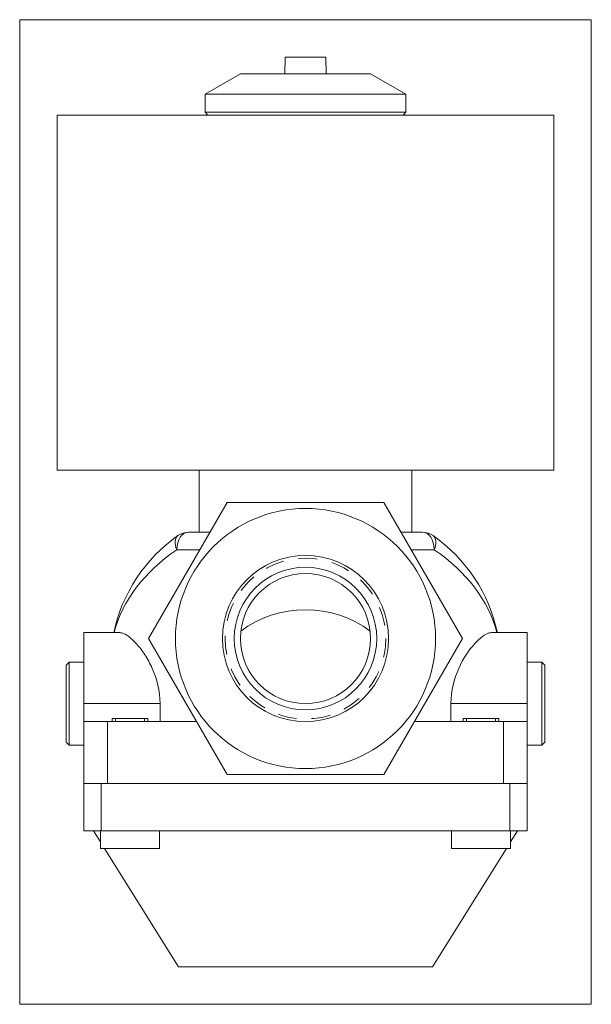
# Model space of a CAD drawing. Extents: x 3.91 to 7.72, y 0.88 to 7.43.
import ezdxf
from ezdxf.xclip import XClip

# ---------------------------------------------------------------- set-up
doc = ezdxf.new("R2010")
doc.units = 0
doc.header["$MEASUREMENT"] = 0
doc.header["$XCLIPFRAME"] = 2
doc.linetypes.add('HIDDEN2', pattern=[0.1875, 0.125, -0.0625])
doc.layers.get('0').update_dxf_attribs({"linetype": 'CONTINUOUS'})
for name, color, linetype in [('CEWKA_25B', 7, 'CONTINUOUS'), ('W-008_WKRĘT_M4X1', 7, 'CONTINUOUS'), ('WA_007_01_00_007', 7, 'CONTINUOUS'), ('WA_031_01_00_009', 7, 'CONTINUOUS'), ('WA_136_01_00_001', 7, 'CONTINUOUS'), ('WA_137_01_01', 7, 'CONTINUOUS'), ('Ś-008IMBUSM6X16', 7, 'CONTINUOUS')]:
    doc.layers.add(name, color=color, linetype=linetype)

# ---------------------------------------------------------------- blocks, each defined once
blk = doc.blocks.new('SE1')
at = {"layer": 'CEWKA_25B', "color": 7, "linetype": 'CONTINUOUS', "lineweight": 0}
for p, q in [((4.1595, 6.7985), (7.4666, 6.7985)), ((4.1595, 6.7985), (4.1595, 4.4363)), ((7.4666, 4.4363), (7.4666, 6.7985)), ((4.1595, 4.4363), (7.4666, 4.4363))]:
    blk.add_line(p, q, dxfattribs=at)
at = {"layer": 'W-008_WKRĘT_M4X1', "color": 7, "linetype": 'CONTINUOUS', "lineweight": 0}
for p, q in [((5.6767, 7.1292), (5.6767, 7.1844)), ((5.9495, 7.1844), (5.6767, 7.1844)), ((5.9495, 7.1292), (5.9495, 7.1844)), ((5.6767, 7.1292), (5.6753, 7.1292)), ((5.6753, 7.1292), (5.6753, 7.0741)), ((5.9495, 7.1292), (5.9509, 7.1292)), ((5.9509, 7.0741), (5.9509, 7.1292))]:
    blk.add_line(p, q, dxfattribs=at)
at = {"layer": 'WA_007_01_00_007', "color": 7, "linetype": 'CONTINUOUS', "lineweight": 0}
for p, q in [((5.38, 7.0741), (5.1438, 6.9377)), ((5.38, 7.0741), (6.2462, 7.0741)), ((6.4824, 6.9377), (6.2462, 7.0741)), ((5.1438, 6.9377), (5.1438, 6.8182)), ((5.1438, 6.9377), (6.4824, 6.9377)), ((6.4824, 6.8182), (6.4824, 6.9377)), ((5.1438, 6.8182), (5.1635, 6.7985)), ((6.4824, 6.8182), (5.1438, 6.8182)), ((6.4627, 6.7985), (6.4824, 6.8182))]:
    blk.add_line(p, q, dxfattribs=at)
at = {"layer": 'WA_031_01_00_009', "color": 7, "linetype": 'CONTINUOUS', "lineweight": 0}
for p, q in [((4.2383, 3.1568), (4.2186, 3.1371)), ((4.2383, 2.6056), (4.2383, 3.1568)), ((4.3367, 3.1568), (4.2383, 3.1568)), ((7.3879, 3.1568), (7.2895, 3.1568)), ((7.3879, 3.1568), (7.3879, 2.6056)), ((7.4076, 3.1371), (7.3879, 3.1568)), ((4.2186, 3.1371), (4.2186, 2.6253)), ((7.4076, 2.6253), (7.4076, 3.1371)), ((4.2186, 2.6253), (4.2383, 2.6056)), ((7.3879, 2.6056), (7.4076, 2.6253)), ((4.2383, 2.6056), (4.3367, 2.6056)), ((7.2895, 2.6056), (7.3879, 2.6056))]:
    blk.add_line(p, q, dxfattribs=at)
at = {"layer": 'WA_136_01_00_001', "color": 7, "linetype": 'CONTINUOUS', "lineweight": 0}
for p, q in [((4.3367, 2.3497), (4.3367, 2.0348)), ((4.3367, 2.3497), (4.3452, 2.3497)), ((4.4431, 2.3497), (4.4523, 2.3497)), ((4.4523, 2.0348), (4.4523, 2.3497)), ((4.4523, 2.3497), (7.1739, 2.3497)), ((7.1739, 2.3497), (7.1739, 2.0348)), ((7.1739, 2.3497), (7.1831, 2.3497)), ((7.2809, 2.3497), (7.2895, 2.3497)), ((7.2895, 2.0348), (7.2895, 2.3497)), ((4.4523, 2.0348), (4.3367, 2.0348)), ((4.4008, 2.0348), (4.447, 1.9608)), ((7.1739, 2.0348), (4.4523, 2.0348)), ((7.2895, 2.0348), (7.1739, 2.0348)), ((7.1792, 1.9608), (7.2254, 2.0348)), ((4.4746, 1.9167), (4.9666, 1.1292)), ((6.6595, 1.1292), (7.1516, 1.9167)), ((4.9666, 1.1292), (6.6595, 1.1292))]:
    blk.add_line(p, q, dxfattribs=at)
at = {"layer": 'WA_137_01_01', "color": 7, "linetype": 'CONTINUOUS', "lineweight": 0}
for p, q in [((5.1044, 4.4363), (5.1044, 4.0229)), ((6.5217, 4.0229), (6.5217, 4.4363)), ((5.2903, 4.2198), (4.7675, 3.3143)), ((6.3359, 4.2198), (5.2903, 4.2198)), ((6.8587, 3.3143), (6.3359, 4.2198)), ((5.0338, 4.0229), (5.1759, 4.0229)), ((6.4502, 4.0229), (6.5924, 4.0229)), ((5.108, 3.9048), (4.9559, 3.9048)), ((6.6703, 3.9048), (6.5184, 3.9048)), ((4.3367, 2.8812), (4.3367, 3.3537)), ((4.5752, 3.3537), (4.3367, 3.3537)), ((7.2895, 3.3537), (7.0508, 3.3537)), ((7.2895, 3.3537), (7.2895, 2.8812)), ((4.7675, 3.3143), (5.2903, 2.4088)), ((6.3359, 2.4088), (6.8587, 3.3143)), ((4.3367, 2.7631), (4.3367, 2.8812)), ((4.8447, 2.8812), (4.3367, 2.8812)), ((4.8447, 2.8812), (4.8447, 2.7631)), ((6.7815, 2.8812), (7.2895, 2.8812)), ((6.7815, 2.7631), (6.7815, 2.8812)), ((7.2895, 2.8812), (7.2895, 2.7631)), ((4.4942, 2.7631), (4.3367, 2.7631)), ((4.3367, 2.7631), (4.3367, 2.3497)), ((5.0857, 2.7631), (4.4942, 2.7631)), ((4.4942, 2.7631), (4.4942, 2.3497)), ((7.132, 2.7631), (6.5405, 2.7631)), ((7.2895, 2.7631), (7.132, 2.7631)), ((7.132, 2.7631), (7.132, 2.3497)), ((7.2895, 2.7631), (7.2895, 2.3497)), ((5.2903, 2.4088), (6.3359, 2.4088)), ((4.4942, 2.3497), (4.3452, 2.3497)), ((7.132, 2.3497), (4.4942, 2.3497)), ((7.2809, 2.3497), (7.132, 2.3497))]:
    blk.add_line(p, q, dxfattribs=at)
for radius in [0.8661, 0.5535, 0.4747, 0.4331]:
    blk.add_circle((5.8131, 3.3143), radius, dxfattribs=at)
at = {"layer": 'WA_137_01_01', "color": 7, "linetype": 'HIDDEN2', "lineweight": 0}
blk.add_circle((5.8131, 3.3143), 0.5354, dxfattribs=at)
at = {"layer": 'WA_137_01_01', "color": 7, "linetype": 'CONTINUOUS', "lineweight": 0}
for centre, radius, start, end in [((5.5704, 3.1331), 1.058, 124.98446, 167.98675), ((5.0338, 3.9048), 0.1181, 90, 126.38094), ((6.5924, 3.9048), 0.1181, 53.61906, 90), ((6.0563, 3.1333), 1.0576, 12.00484, 55.02817)]:
    blk.add_arc(centre, radius, start, end, dxfattribs=at)
for centre, major_axis, ratio, start_param, end_param in [((5.0338, 3.9048), (0.0701, -0.0951), 0.577232, 3.141542, 4.310285), ((5.0338, 3.9048), (0, 0.1181), 0.659791, 0, 1.570796), ((6.5924, 3.9048), (0, 0.1181), 0.659791, 4.712389, 6.283185), ((6.5924, 3.9048), (-0.0701, -0.0951), 0.577232, 1.972901, 3.141593), ((5.8131, 3.1601), (-1.2992, 0), 0.762818, 5.43293, 6.086625), ((5.8131, 3.1601), (1.2992, 0), 0.762818, 0.196561, 0.850256), ((5.8131, 2.9767), (0.6299, 0), 0.8391, 0.818671, 2.322921)]:
    blk.add_ellipse(centre, major_axis=major_axis, ratio=ratio, start_param=start_param, end_param=end_param, dxfattribs=at)
for points, knots in [([(4.575, 3.3537), (4.5794, 3.3537), (4.584, 3.3531), (4.6168, 3.345), (4.6519, 3.3187), (4.7063, 3.2578), (4.725, 3.2336), (4.7606, 3.179), (4.7776, 3.1487), (4.8231, 3.0472), (4.8447, 2.9657), (4.8447, 2.8812)], [0.2067613, 0.2067613, 0.2067613, 0.2067613, 0.25, 0.25, 0.5, 0.5, 0.625, 0.625, 0.75, 0.75, 1, 1, 1, 1]), ([(6.7815, 2.8812), (6.7815, 2.9658), (6.8028, 3.0465), (6.8637, 3.1826), (6.9018, 3.2377), (6.9746, 3.319), (7.0098, 3.3451), (7.0422, 3.353), (7.0468, 3.3536), (7.0512, 3.3536)], [0, 0, 0, 0, 0.25, 0.25, 0.5, 0.5, 0.75, 0.75, 0.7932647, 0.7932647, 0.7932647, 0.7932647])]:
    blk.add_open_spline(points, degree=3, knots=knots, dxfattribs=at)
at = {"layer": 'Ś-008IMBUSM6X16', "color": 7, "linetype": 'CONTINUOUS', "lineweight": 0}
for p, q in [((4.5257, 2.7828), (4.762, 2.7828)), ((4.5257, 2.7828), (4.5257, 2.7631)), ((4.762, 2.7631), (4.762, 2.7828)), ((6.8642, 2.7828), (7.1004, 2.7828)), ((6.8642, 2.7828), (6.8642, 2.7631)), ((7.1004, 2.7631), (7.1004, 2.7828)), ((4.447, 2.0348), (4.447, 1.9167)), ((4.8407, 1.9167), (4.8407, 2.0348)), ((6.7855, 2.0348), (6.7855, 1.9167)), ((7.1792, 1.9167), (7.1792, 2.0348)), ((4.447, 1.9167), (4.8407, 1.9167)), ((6.7855, 1.9167), (7.1792, 1.9167))]:
    blk.add_line(p, q, dxfattribs=at)
at = {"layer": 'Ś-008IMBUSM6X16', "color": 7, "linetype": 'HIDDEN2', "lineweight": 0}
for p, q in [((4.5471, 2.7828), (4.5471, 2.7631)), ((4.7406, 2.7828), (4.7406, 2.7631)), ((6.8855, 2.7828), (6.8855, 2.7631)), ((7.0791, 2.7828), (7.0791, 2.7631))]:
    blk.add_line(p, q, dxfattribs=at)

msp = doc.modelspace()

# ---------------------------------------------------------------- block references
at = {"color": 0, "lineweight": 0}
ref = msp.add_blockref('SE1', (0, 0), dxfattribs=at)
XClip(ref).set_block_clipping_path([(3.9095427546, 0.8792486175), (7.7166293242, 7.4343665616)])
ref.dxf.unprotected_set("ltscale", 0)

doc.saveas('drawing.dxf')
